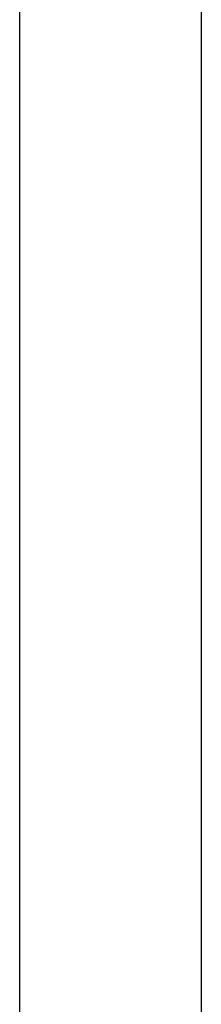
# Model space of a CAD drawing. Header units: metres. Extents: x 391.1 to 430.4, y 12.7 to 28.9.
# Tile 82 of 153: x 405.766 to 405.866, y 26.778 to 27.319. Entities that reach past the tile are written whole.
import ezdxf

# ---------------------------------------------------------------- set-up
doc = ezdxf.new("R2010")
doc.units = ezdxf.units.M
doc.layers.add('A-WALL-____-MCUT', color=7, linetype='Continuous', lineweight=25)
doc.layers.add('A-WALL-____-OTLN', color=7, linetype='Continuous', lineweight=25)

# ---------------------------------------------------------------- blocks, each defined once
blk = doc.blocks.new('Family - Envans PB-155481-01_FON_P0')
at = {"layer": 'A-WALL-____-MCUT', "color": 253, "true_color": 0xaaaaaa}
for p, q in [((2.02, 0.1), (0, 0.1)), ((0, 0), (2.02, 0))]:
    blk.add_line(p, q, dxfattribs=at)
at = {"layer": 'A-WALL-____-OTLN', "color": 253, "true_color": 0xaaaaaa}
for p, q in [((2.02, 0.1), (0, 0.1)), ((0, 0), (2.02, 0))]:
    blk.add_line(p, q, dxfattribs=at)
at = {"layer": 'A-WALL-____-OTLN', "color": 253, "lineweight": 18, "true_color": 0xaaaaaa}
blk.add_line((0, 0), (2.02, 0), dxfattribs=at)
blk = doc.blocks.new('LONDR55-XX_ZZ-ARQ-CAA-M3D-Londres55_ifc-1-01_FON_P0')
at = {"layer": 'A-WALL-____-OTLN', "color": 253, "lineweight": 18, "true_color": 0xaaaaaa, "rotation": 90}
blk.add_blockref('Family - Envans PB-155481-01_FON_P0', (405.86645, 26.05078), dxfattribs=at)

msp = doc.modelspace()

# ---------------------------------------------------------------- block references
at = {"lineweight": 5}
msp.add_blockref('LONDR55-XX_ZZ-ARQ-CAA-M3D-Londres55_ifc-1-01_FON_P0', (0, 0), dxfattribs=at)

doc.saveas('drawing.dxf')
